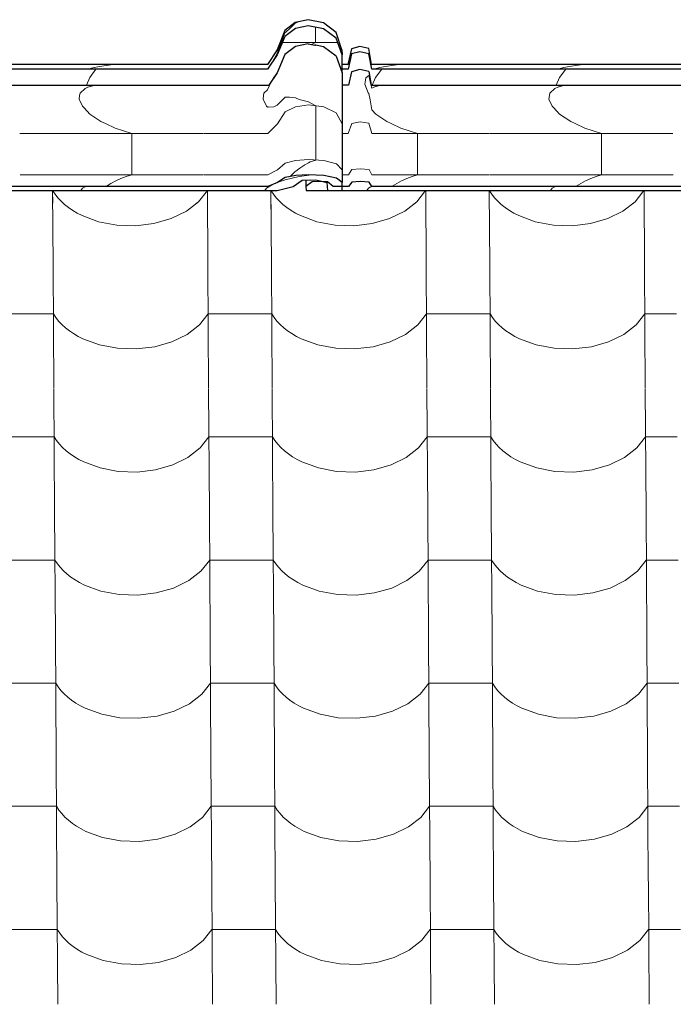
# Model space of a CAD drawing. Header units: millimetres. Extents: x -29001 to 109416, y -1251 to 13451.
# Tile 46 of 163: x -17351 to -16857, y 10242 to 10985. Entities that reach past the tile are written whole.
import ezdxf

# ---------------------------------------------------------------- set-up
doc = ezdxf.new("R2010")
doc.units = ezdxf.units.MM
doc.header["$MEASUREMENT"] = 0
for name, color, linetype in [('POHLED JIŽNÍ_1_Konstrukce - nosné', 7, 'Continuous'), ('POHLED JIŽNÍ_1_Nové_Konstrukce - krov', 7, 'Continuous'), ('POHLED JIŽNÍ_1_Nové_Konstrukce - střechy a skořepiny', 7, 'Continuous'), ('POHLED JIŽNÍ_1_Nové_Výplně - Povrchové', 7, 'Continuous')]:
    doc.layers.add(name, color=color, linetype=linetype)

# ---------------------------------------------------------------- blocks, each defined once
blk = doc.blocks.new('*X1', base_point=(-31394.74, -25864.88))
at = {"layer": 'POHLED JIŽNÍ_1_Nové_Výplně - Povrchové', "color": 21, "linetype": 'Continuous', "lineweight": 20, "true_color": 0xffaaaa}
for p, q in [((-17326.06, 10856.09), (-17325.7, 10799.61)), ((-17326.03, 10856.09), (-17324.21, 10853.33)), ((-17324.21, 10853.33), (-17322.08, 10850.64)), ((-17322.08, 10850.64), (-17319.65, 10848.05)), ((-17215.71, 10847.74), (-17209.12, 10856.09)), ((-17209.09, 10856.09), (-17208.74, 10799.61)), ((-17161.06, 10856.09), (-17160.7, 10799.61)), ((-17161.03, 10856.09), (-17159.22, 10853.33)), ((-17159.22, 10853.33), (-17157.08, 10850.64)), ((-17157.08, 10850.64), (-17154.65, 10848.05)), ((-17050.71, 10847.74), (-17044.12, 10856.09)), ((-17044.09, 10856.09), (-17043.74, 10799.61)), ((-16996.06, 10856.09), (-16995.71, 10799.61)), ((-16996.04, 10856.09), (-16994.22, 10853.33)), ((-16994.22, 10853.33), (-16992.08, 10850.64)), ((-16992.08, 10850.64), (-16989.66, 10848.05)), ((-16885.71, 10847.74), (-16879.13, 10856.09)), ((-16879.1, 10856.09), (-16878.74, 10799.61)), ((-17319.65, 10848.05), (-17316.96, 10845.59)), ((-17316.96, 10845.59), (-17314, 10843.26)), ((-17314, 10843.26), (-17310.8, 10841.08)), ((-17224.97, 10840.57), (-17215.71, 10847.74)), ((-17154.65, 10848.05), (-17151.96, 10845.59)), ((-17151.96, 10845.59), (-17149, 10843.26)), ((-17149, 10843.26), (-17145.8, 10841.08)), ((-17059.98, 10840.57), (-17050.71, 10847.74)), ((-16989.66, 10848.05), (-16986.96, 10845.59)), ((-16986.96, 10845.59), (-16984.01, 10843.26)), ((-16984.01, 10843.26), (-16980.81, 10841.08)), ((-16894.98, 10840.57), (-16885.71, 10847.74)), ((-17310.8, 10841.08), (-17307.38, 10839.06)), ((-17307.38, 10839.06), (-17303.74, 10837.21)), ((-17303.74, 10837.21), (-17291.27, 10832.64)), ((-17249.45, 10831.25), (-17236.42, 10834.98)), ((-17236.42, 10834.98), (-17224.97, 10840.57)), ((-17145.8, 10841.08), (-17142.38, 10839.06)), ((-17142.38, 10839.06), (-17138.75, 10837.21)), ((-17138.75, 10837.21), (-17126.28, 10832.64)), ((-17084.45, 10831.25), (-17071.42, 10834.98)), ((-17071.42, 10834.98), (-17059.98, 10840.57)), ((-16980.81, 10841.08), (-16977.38, 10839.06)), ((-16977.38, 10839.06), (-16973.75, 10837.21)), ((-16973.75, 10837.21), (-16961.28, 10832.64)), ((-16919.46, 10831.25), (-16906.42, 10834.98)), ((-16906.42, 10834.98), (-16894.98, 10840.57)), ((-17291.27, 10832.64), (-17277.6, 10830.05)), ((-17277.6, 10830.05), (-17263.42, 10829.58)), ((-17263.42, 10829.58), (-17249.45, 10831.25)), ((-17126.28, 10832.64), (-17112.6, 10830.05)), ((-17112.6, 10830.05), (-17098.42, 10829.58)), ((-17098.42, 10829.58), (-17084.45, 10831.25)), ((-16961.28, 10832.64), (-16947.6, 10830.05)), ((-16947.6, 10830.05), (-16933.42, 10829.58)), ((-16933.42, 10829.58), (-16919.46, 10831.25)), ((-17325.7, 10799.27), (-17325.12, 10706.6)), ((-17208.74, 10799.27), (-17208.16, 10706.6)), ((-17160.7, 10799.27), (-17160.12, 10706.6)), ((-17043.74, 10799.27), (-17043.16, 10706.6)), ((-16995.71, 10799.27), (-16995.13, 10706.6)), ((-16878.74, 10799.27), (-16878.16, 10706.6)), ((-17349.49, 10763.12), (-17373.51, 10763.12)), ((-17325.47, 10763.12), (-17349.49, 10763.12)), ((-17325.47, 10763.12), (-17323.63, 10760.33)), ((-17215.13, 10754.73), (-17208.51, 10763.12)), ((-17184.49, 10763.12), (-17208.51, 10763.12)), ((-17160.48, 10763.12), (-17184.49, 10763.12)), ((-17160.48, 10763.12), (-17158.64, 10760.33)), ((-17050.13, 10754.73), (-17043.51, 10763.12)), ((-17019.5, 10763.12), (-17043.51, 10763.12)), ((-16995.48, 10763.12), (-17019.5, 10763.12)), ((-16995.48, 10763.12), (-16993.64, 10760.33)), ((-16885.13, 10754.73), (-16878.52, 10763.12)), ((-16854.5, 10763.12), (-16878.52, 10763.12)), ((-17323.63, 10760.33), (-17321.49, 10757.63)), ((-17321.49, 10757.63), (-17319.07, 10755.04)), ((-17319.07, 10755.04), (-17316.37, 10752.58)), ((-17224.39, 10747.56), (-17215.13, 10754.73)), ((-17158.64, 10760.33), (-17156.5, 10757.63)), ((-17156.5, 10757.63), (-17154.07, 10755.04)), ((-17154.07, 10755.04), (-17151.38, 10752.58)), ((-17059.39, 10747.56), (-17050.13, 10754.73)), ((-16993.64, 10760.33), (-16991.5, 10757.63)), ((-16991.5, 10757.63), (-16989.08, 10755.04)), ((-16989.08, 10755.04), (-16986.38, 10752.58)), ((-16894.4, 10747.56), (-16885.13, 10754.73)), ((-17316.37, 10752.58), (-17313.42, 10750.25)), ((-17313.42, 10750.25), (-17310.22, 10748.07)), ((-17310.22, 10748.07), (-17306.8, 10746.05)), ((-17306.8, 10746.05), (-17303.16, 10744.21)), ((-17235.83, 10741.97), (-17224.39, 10747.56)), ((-17151.38, 10752.58), (-17148.42, 10750.25)), ((-17148.42, 10750.25), (-17145.22, 10748.07)), ((-17145.22, 10748.07), (-17141.8, 10746.05)), ((-17141.8, 10746.05), (-17138.17, 10744.21)), ((-17070.84, 10741.97), (-17059.39, 10747.56)), ((-16986.38, 10752.58), (-16983.42, 10750.25)), ((-16983.42, 10750.25), (-16980.23, 10748.07)), ((-16980.23, 10748.07), (-16976.8, 10746.05)), ((-16976.8, 10746.05), (-16973.17, 10744.21)), ((-16905.84, 10741.97), (-16894.4, 10747.56)), ((-17303.16, 10744.21), (-17290.69, 10739.63)), ((-17290.69, 10739.63), (-17277.02, 10737.05)), ((-17262.83, 10736.57), (-17248.87, 10738.24)), ((-17248.87, 10738.24), (-17235.83, 10741.97)), ((-17138.17, 10744.21), (-17125.69, 10739.63)), ((-17125.69, 10739.63), (-17112.02, 10737.05)), ((-17097.84, 10736.57), (-17083.87, 10738.24)), ((-17083.87, 10738.24), (-17070.84, 10741.97)), ((-16973.17, 10744.21), (-16960.7, 10739.63)), ((-16960.7, 10739.63), (-16947.02, 10737.05)), ((-16932.84, 10736.57), (-16918.87, 10738.24)), ((-16918.87, 10738.24), (-16905.84, 10741.97)), ((-17277.02, 10737.05), (-17262.83, 10736.57)), ((-17112.02, 10737.05), (-17097.84, 10736.57)), ((-16947.02, 10737.05), (-16932.84, 10736.57)), ((-17325.12, 10706.27), (-17324.54, 10613.59)), ((-17208.16, 10706.27), (-17207.58, 10613.59)), ((-17160.12, 10706.27), (-17159.54, 10613.59)), ((-17043.16, 10706.27), (-17042.58, 10613.59)), ((-16995.12, 10706.27), (-16994.54, 10613.59)), ((-16878.16, 10706.27), (-16877.58, 10613.59)), ((-17348.91, 10670.11), (-17372.93, 10670.11)), ((-17324.89, 10670.11), (-17348.91, 10670.11)), ((-17324.89, 10670.11), (-17323.05, 10667.32)), ((-17323.05, 10667.32), (-17320.91, 10664.62)), ((-17320.91, 10664.62), (-17318.49, 10662.03)), ((-17214.54, 10661.72), (-17207.93, 10670.11)), ((-17183.91, 10670.11), (-17207.93, 10670.11)), ((-17159.89, 10670.11), (-17183.91, 10670.11)), ((-17159.89, 10670.11), (-17158.05, 10667.32)), ((-17158.05, 10667.32), (-17155.92, 10664.62)), ((-17155.92, 10664.62), (-17153.49, 10662.03)), ((-17049.55, 10661.72), (-17042.93, 10670.11)), ((-17018.91, 10670.11), (-17042.93, 10670.11)), ((-16994.9, 10670.11), (-17018.91, 10670.11)), ((-16994.9, 10670.11), (-16993.06, 10667.32)), ((-16993.06, 10667.32), (-16990.92, 10664.62)), ((-16990.92, 10664.62), (-16988.49, 10662.03)), ((-16884.55, 10661.72), (-16877.93, 10670.11)), ((-16853.92, 10670.11), (-16877.93, 10670.11)), ((-17318.49, 10662.03), (-17315.79, 10659.57)), ((-17315.79, 10659.57), (-17312.84, 10657.24)), ((-17312.84, 10657.24), (-17309.64, 10655.06)), ((-17223.81, 10654.55), (-17214.54, 10661.72)), ((-17153.49, 10662.03), (-17150.8, 10659.57)), ((-17150.8, 10659.57), (-17147.84, 10657.24)), ((-17147.84, 10657.24), (-17144.64, 10655.06)), ((-17058.81, 10654.55), (-17049.55, 10661.72)), ((-16988.49, 10662.03), (-16985.8, 10659.57)), ((-16985.8, 10659.57), (-16982.84, 10657.24)), ((-16982.84, 10657.24), (-16979.64, 10655.06)), ((-16893.82, 10654.55), (-16884.55, 10661.72)), ((-17309.64, 10655.06), (-17306.21, 10653.04)), ((-17306.21, 10653.04), (-17302.58, 10651.2)), ((-17302.58, 10651.2), (-17290.11, 10646.62)), ((-17235.25, 10648.96), (-17223.81, 10654.55)), ((-17144.64, 10655.06), (-17141.22, 10653.04)), ((-17141.22, 10653.04), (-17137.58, 10651.2)), ((-17137.58, 10651.2), (-17125.11, 10646.62)), ((-17070.25, 10648.96), (-17058.81, 10654.55)), ((-16979.64, 10655.06), (-16976.22, 10653.04)), ((-16976.22, 10653.04), (-16972.59, 10651.2)), ((-16972.59, 10651.2), (-16960.11, 10646.62)), ((-16905.26, 10648.96), (-16893.82, 10654.55)), ((-17290.11, 10646.62), (-17276.43, 10644.04)), ((-17276.43, 10644.04), (-17262.25, 10643.57)), ((-17262.25, 10643.57), (-17248.29, 10645.24)), ((-17248.29, 10645.24), (-17235.25, 10648.96)), ((-17125.11, 10646.62), (-17111.44, 10644.04)), ((-17111.44, 10644.04), (-17097.25, 10643.57)), ((-17097.25, 10643.57), (-17083.29, 10645.24)), ((-17083.29, 10645.24), (-17070.25, 10648.96)), ((-16960.11, 10646.62), (-16946.44, 10644.04)), ((-16946.44, 10644.04), (-16932.26, 10643.57)), ((-16932.26, 10643.57), (-16918.29, 10645.24)), ((-16918.29, 10645.24), (-16905.26, 10648.96)), ((-17324.54, 10613.26), (-17323.96, 10520.58)), ((-17207.57, 10613.26), (-17206.99, 10520.58)), ((-17159.54, 10613.26), (-17158.96, 10520.58)), ((-17042.58, 10613.26), (-17042, 10520.58)), ((-16994.54, 10613.26), (-16993.96, 10520.58)), ((-16877.58, 10613.26), (-16877, 10520.58)), ((-17348.33, 10577.1), (-17372.35, 10577.1)), ((-17324.31, 10577.1), (-17348.33, 10577.1)), ((-17324.31, 10577.1), (-17322.47, 10574.31)), ((-17213.96, 10568.71), (-17207.35, 10577.1)), ((-17183.33, 10577.1), (-17207.35, 10577.1)), ((-17159.31, 10577.1), (-17183.33, 10577.1)), ((-17159.31, 10577.1), (-17157.47, 10574.31)), ((-17048.97, 10568.71), (-17042.35, 10577.1)), ((-17018.33, 10577.1), (-17042.35, 10577.1)), ((-16994.32, 10577.1), (-17018.33, 10577.1)), ((-16994.32, 10577.1), (-16992.47, 10574.31)), ((-16883.97, 10568.71), (-16877.35, 10577.1)), ((-16853.34, 10577.1), (-16877.35, 10577.1)), ((-17322.47, 10574.31), (-17320.33, 10571.61)), ((-17320.33, 10571.61), (-17317.91, 10569.02)), ((-17317.91, 10569.02), (-17315.21, 10566.56)), ((-17223.23, 10561.54), (-17213.96, 10568.71)), ((-17157.47, 10574.31), (-17155.33, 10571.61)), ((-17155.33, 10571.61), (-17152.91, 10569.02)), ((-17152.91, 10569.02), (-17150.21, 10566.56)), ((-17058.23, 10561.54), (-17048.97, 10568.71)), ((-16992.47, 10574.31), (-16990.34, 10571.61)), ((-16990.34, 10571.61), (-16987.91, 10569.02)), ((-16987.91, 10569.02), (-16985.22, 10566.56)), ((-16893.23, 10561.54), (-16883.97, 10568.71)), ((-17315.21, 10566.56), (-17312.26, 10564.23)), ((-17312.26, 10564.23), (-17309.06, 10562.05)), ((-17309.06, 10562.05), (-17305.63, 10560.04)), ((-17305.63, 10560.04), (-17302, 10558.19)), ((-17234.67, 10555.95), (-17223.23, 10561.54)), ((-17150.21, 10566.56), (-17147.26, 10564.23)), ((-17147.26, 10564.23), (-17144.06, 10562.05)), ((-17144.06, 10562.05), (-17140.64, 10560.04)), ((-17140.64, 10560.04), (-17137, 10558.19)), ((-17069.67, 10555.95), (-17058.23, 10561.54)), ((-16985.22, 10566.56), (-16982.26, 10564.23)), ((-16982.26, 10564.23), (-16979.06, 10562.05)), ((-16979.06, 10562.05), (-16975.64, 10560.04)), ((-16975.64, 10560.04), (-16972.01, 10558.19)), ((-16904.68, 10555.95), (-16893.23, 10561.54)), ((-17302, 10558.19), (-17289.53, 10553.61)), ((-17289.53, 10553.61), (-17275.85, 10551.03)), ((-17247.71, 10552.23), (-17234.67, 10555.95)), ((-17137, 10558.19), (-17124.53, 10553.61)), ((-17124.53, 10553.61), (-17110.85, 10551.03)), ((-17082.71, 10552.23), (-17069.67, 10555.95)), ((-16972.01, 10558.19), (-16959.53, 10553.61)), ((-16959.53, 10553.61), (-16945.86, 10551.03)), ((-16917.71, 10552.23), (-16904.68, 10555.95)), ((-17275.85, 10551.03), (-17261.67, 10550.56)), ((-17261.67, 10550.56), (-17247.71, 10552.23)), ((-17110.85, 10551.03), (-17096.67, 10550.56)), ((-17096.67, 10550.56), (-17082.71, 10552.23)), ((-16945.86, 10551.03), (-16931.68, 10550.56)), ((-16931.68, 10550.56), (-16917.71, 10552.23)), ((-17323.96, 10520.25), (-17323.38, 10427.57)), ((-17206.99, 10520.25), (-17206.41, 10427.57)), ((-17158.96, 10520.25), (-17158.38, 10427.57)), ((-17042, 10520.25), (-17041.42, 10427.57)), ((-16993.96, 10520.25), (-16993.38, 10427.57)), ((-16877, 10520.25), (-16876.42, 10427.57)), ((-17347.75, 10484.09), (-17371.76, 10484.09)), ((-17323.73, 10484.09), (-17347.75, 10484.09)), ((-17323.73, 10484.09), (-17321.89, 10481.3)), ((-17321.89, 10481.3), (-17319.75, 10478.6)), ((-17319.75, 10478.6), (-17317.33, 10476.01)), ((-17213.38, 10475.7), (-17206.77, 10484.09)), ((-17182.75, 10484.09), (-17206.77, 10484.09)), ((-17158.73, 10484.09), (-17182.75, 10484.09)), ((-17158.73, 10484.09), (-17156.89, 10481.3)), ((-17156.89, 10481.3), (-17154.75, 10478.6)), ((-17154.75, 10478.6), (-17152.33, 10476.01)), ((-17048.38, 10475.7), (-17041.77, 10484.09)), ((-17017.75, 10484.09), (-17041.77, 10484.09)), ((-16993.73, 10484.09), (-17017.75, 10484.09)), ((-16993.73, 10484.09), (-16991.89, 10481.3)), ((-16991.89, 10481.3), (-16989.75, 10478.6)), ((-16989.75, 10478.6), (-16987.33, 10476.01)), ((-16883.39, 10475.7), (-16876.77, 10484.09)), ((-16852.75, 10484.09), (-16876.77, 10484.09)), ((-17317.33, 10476.01), (-17314.63, 10473.55)), ((-17314.63, 10473.55), (-17311.67, 10471.22)), ((-17311.67, 10471.22), (-17308.48, 10469.04)), ((-17222.65, 10468.53), (-17213.38, 10475.7)), ((-17152.33, 10476.01), (-17149.63, 10473.55)), ((-17149.63, 10473.55), (-17146.68, 10471.22)), ((-17146.68, 10471.22), (-17143.48, 10469.04)), ((-17057.65, 10468.53), (-17048.38, 10475.7)), ((-16987.33, 10476.01), (-16984.63, 10473.55)), ((-16984.63, 10473.55), (-16981.68, 10471.22)), ((-16981.68, 10471.22), (-16978.48, 10469.04)), ((-16892.65, 10468.53), (-16883.39, 10475.7)), ((-17308.48, 10469.04), (-17305.05, 10467.03)), ((-17305.05, 10467.03), (-17301.42, 10465.18)), ((-17301.42, 10465.18), (-17288.95, 10460.61)), ((-17234.09, 10462.94), (-17222.65, 10468.53)), ((-17143.48, 10469.04), (-17140.05, 10467.03)), ((-17140.05, 10467.03), (-17136.42, 10465.18)), ((-17136.42, 10465.18), (-17123.95, 10460.61)), ((-17069.09, 10462.94), (-17057.65, 10468.53)), ((-16978.48, 10469.04), (-16975.06, 10467.03)), ((-16975.06, 10467.03), (-16971.42, 10465.18)), ((-16971.42, 10465.18), (-16958.95, 10460.61)), ((-16904.09, 10462.94), (-16892.65, 10468.53)), ((-17288.95, 10460.61), (-17275.27, 10458.02)), ((-17275.27, 10458.02), (-17261.09, 10457.55)), ((-17261.09, 10457.55), (-17247.12, 10459.22)), ((-17247.12, 10459.22), (-17234.09, 10462.94)), ((-17123.95, 10460.61), (-17110.27, 10458.02)), ((-17110.27, 10458.02), (-17096.09, 10457.55)), ((-17096.09, 10457.55), (-17082.13, 10459.22)), ((-17082.13, 10459.22), (-17069.09, 10462.94)), ((-16958.95, 10460.61), (-16945.28, 10458.02)), ((-16945.28, 10458.02), (-16931.09, 10457.55)), ((-16931.09, 10457.55), (-16917.13, 10459.22)), ((-16917.13, 10459.22), (-16904.09, 10462.94)), ((-17323.37, 10427.24), (-17322.79, 10334.56)), ((-17206.41, 10427.24), (-17205.83, 10334.56)), ((-17158.38, 10427.24), (-17157.8, 10334.56)), ((-17041.41, 10427.24), (-17040.83, 10334.56)), ((-16993.38, 10427.24), (-16992.8, 10334.56)), ((-16876.42, 10427.24), (-16875.84, 10334.56)), ((-17347.16, 10391.08), (-17371.18, 10391.08)), ((-17323.15, 10391.08), (-17347.16, 10391.08)), ((-17323.15, 10391.08), (-17321.31, 10388.29)), ((-17212.8, 10382.7), (-17206.18, 10391.08)), ((-17182.17, 10391.08), (-17206.18, 10391.08)), ((-17158.15, 10391.08), (-17182.17, 10391.08)), ((-17158.15, 10391.08), (-17156.31, 10388.29)), ((-17047.8, 10382.7), (-17041.19, 10391.08)), ((-17017.17, 10391.08), (-17041.19, 10391.08)), ((-16993.15, 10391.08), (-17017.17, 10391.08)), ((-16993.15, 10391.08), (-16991.31, 10388.29)), ((-16882.81, 10382.7), (-16876.19, 10391.08)), ((-16852.17, 10391.08), (-16876.19, 10391.08)), ((-17321.31, 10388.29), (-17319.17, 10385.59)), ((-17319.17, 10385.59), (-17316.74, 10383)), ((-17316.74, 10383), (-17314.05, 10380.54)), ((-17222.07, 10375.52), (-17212.8, 10382.7)), ((-17156.31, 10388.29), (-17154.17, 10385.59)), ((-17154.17, 10385.59), (-17151.75, 10383)), ((-17151.75, 10383), (-17149.05, 10380.54)), ((-17057.07, 10375.52), (-17047.8, 10382.7)), ((-16991.31, 10388.29), (-16989.17, 10385.59)), ((-16989.17, 10385.59), (-16986.75, 10383)), ((-16986.75, 10383), (-16984.05, 10380.54)), ((-16892.07, 10375.52), (-16882.81, 10382.7)), ((-17314.05, 10380.54), (-17311.09, 10378.21)), ((-17311.09, 10378.21), (-17307.89, 10376.04)), ((-17307.89, 10376.04), (-17304.47, 10374.02)), ((-17304.47, 10374.02), (-17300.84, 10372.17)), ((-17233.51, 10369.93), (-17222.07, 10375.52)), ((-17149.05, 10380.54), (-17146.1, 10378.21)), ((-17146.1, 10378.21), (-17142.9, 10376.04)), ((-17142.9, 10376.04), (-17139.47, 10374.02)), ((-17139.47, 10374.02), (-17135.84, 10372.17)), ((-17068.51, 10369.93), (-17057.07, 10375.52)), ((-16984.05, 10380.54), (-16981.1, 10378.21)), ((-16981.1, 10378.21), (-16977.9, 10376.04)), ((-16977.9, 10376.04), (-16974.48, 10374.02)), ((-16974.48, 10374.02), (-16970.84, 10372.17)), ((-16903.51, 10369.93), (-16892.07, 10375.52)), ((-17300.84, 10372.17), (-17288.36, 10367.6)), ((-17288.36, 10367.6), (-17274.69, 10365.01)), ((-17246.54, 10366.21), (-17233.51, 10369.93)), ((-17135.84, 10372.17), (-17123.37, 10367.6)), ((-17123.37, 10367.6), (-17109.69, 10365.01)), ((-17081.55, 10366.21), (-17068.51, 10369.93)), ((-16970.84, 10372.17), (-16958.37, 10367.6)), ((-16958.37, 10367.6), (-16944.69, 10365.01)), ((-16916.55, 10366.21), (-16903.51, 10369.93)), ((-17274.69, 10365.01), (-17260.51, 10364.54)), ((-17260.51, 10364.54), (-17246.54, 10366.21)), ((-17109.69, 10365.01), (-17095.51, 10364.54)), ((-17095.51, 10364.54), (-17081.55, 10366.21)), ((-16944.69, 10365.01), (-16930.51, 10364.54)), ((-16930.51, 10364.54), (-16916.55, 10366.21)), ((-17322.79, 10334.23), (-17322.21, 10241.55)), ((-17205.83, 10334.23), (-17205.25, 10241.55)), ((-17157.79, 10334.23), (-17157.22, 10241.55)), ((-17040.83, 10334.23), (-17040.25, 10241.55)), ((-16992.8, 10334.23), (-16992.22, 10241.55)), ((-16875.83, 10334.23), (-16875.26, 10241.55)), ((-17346.58, 10298.07), (-17370.6, 10298.07)), ((-17322.57, 10298.07), (-17346.58, 10298.07)), ((-17322.57, 10298.07), (-17320.72, 10295.28)), ((-17320.72, 10295.28), (-17318.59, 10292.58)), ((-17318.59, 10292.58), (-17316.16, 10290)), ((-17212.22, 10289.69), (-17205.6, 10298.07)), ((-17181.59, 10298.07), (-17205.6, 10298.07)), ((-17157.57, 10298.07), (-17181.59, 10298.07)), ((-17157.57, 10298.07), (-17155.73, 10295.28)), ((-17155.73, 10295.28), (-17153.59, 10292.58)), ((-17153.59, 10292.58), (-17151.17, 10290)), ((-17047.22, 10289.69), (-17040.61, 10298.07)), ((-17016.59, 10298.07), (-17040.61, 10298.07)), ((-16992.57, 10298.07), (-17016.59, 10298.07)), ((-16992.57, 10298.07), (-16990.73, 10295.28)), ((-16990.73, 10295.28), (-16988.59, 10292.58)), ((-16988.59, 10292.58), (-16986.17, 10290)), ((-16882.22, 10289.69), (-16875.61, 10298.07)), ((-16851.59, 10298.07), (-16875.61, 10298.07)), ((-17316.16, 10290), (-17313.47, 10287.53)), ((-17313.47, 10287.53), (-17310.51, 10285.2)), ((-17310.51, 10285.2), (-17307.31, 10283.03)), ((-17221.48, 10282.51), (-17212.22, 10289.69)), ((-17151.17, 10290), (-17148.47, 10287.53)), ((-17148.47, 10287.53), (-17145.51, 10285.2)), ((-17145.51, 10285.2), (-17142.32, 10283.03)), ((-17056.49, 10282.51), (-17047.22, 10289.69)), ((-16986.17, 10290), (-16983.47, 10287.53)), ((-16983.47, 10287.53), (-16980.52, 10285.2)), ((-16980.52, 10285.2), (-16977.32, 10283.03)), ((-16891.49, 10282.51), (-16882.22, 10289.69)), ((-17307.31, 10283.03), (-17303.89, 10281.01)), ((-17303.89, 10281.01), (-17300.26, 10279.16)), ((-17300.26, 10279.16), (-17287.78, 10274.59)), ((-17232.93, 10276.92), (-17221.48, 10282.51)), ((-17142.32, 10283.03), (-17138.89, 10281.01)), ((-17138.89, 10281.01), (-17135.26, 10279.16)), ((-17135.26, 10279.16), (-17122.79, 10274.59)), ((-17067.93, 10276.92), (-17056.49, 10282.51)), ((-16977.32, 10283.03), (-16973.89, 10281.01)), ((-16973.89, 10281.01), (-16970.26, 10279.16)), ((-16970.26, 10279.16), (-16957.79, 10274.59)), ((-16902.93, 10276.92), (-16891.49, 10282.51)), ((-17287.78, 10274.59), (-17274.11, 10272)), ((-17274.11, 10272), (-17259.93, 10271.53)), ((-17259.93, 10271.53), (-17245.96, 10273.2)), ((-17245.96, 10273.2), (-17232.93, 10276.92)), ((-17122.79, 10274.59), (-17109.11, 10272)), ((-17109.11, 10272), (-17094.93, 10271.53)), ((-17094.93, 10271.53), (-17080.96, 10273.2)), ((-17080.96, 10273.2), (-17067.93, 10276.92)), ((-16957.79, 10274.59), (-16944.11, 10272)), ((-16944.11, 10272), (-16929.93, 10271.53)), ((-16929.93, 10271.53), (-16915.97, 10273.2)), ((-16915.97, 10273.2), (-16902.93, 10276.92))]:
    blk.add_line(p, q, dxfattribs=at)
blk = doc.blocks.new('*X2', base_point=(-31394.74, -25864.88))
at = {"layer": 'POHLED JIŽNÍ_1_Nové_Konstrukce - střechy a skořepiny', "color": 21, "linetype": 'Continuous', "lineweight": 20, "true_color": 0xffaaaa}
for p, q in [((-17326.06, 10856.09), (-17326, 10846.55)), ((-17326.03, 10856.09), (-17324.21, 10853.33)), ((-17324.21, 10853.33), (-17322.08, 10850.64)), ((-17322.08, 10850.64), (-17319.65, 10848.05)), ((-17215.71, 10847.74), (-17209.12, 10856.09)), ((-17209.09, 10856.09), (-17209.03, 10846.37)), ((-17161.06, 10856.09), (-17160.93, 10835.36)), ((-17161.03, 10856.09), (-17159.22, 10853.33)), ((-17159.22, 10853.33), (-17157.08, 10850.64)), ((-17157.08, 10850.64), (-17154.65, 10848.05)), ((-17050.71, 10847.74), (-17044.12, 10856.09)), ((-17044.09, 10856.09), (-17044.03, 10846.13)), ((-16996.06, 10856.09), (-16996, 10846.05)), ((-16996.04, 10856.09), (-16994.22, 10853.33)), ((-16994.22, 10853.33), (-16992.08, 10850.64)), ((-16992.08, 10850.64), (-16989.66, 10848.05)), ((-16885.71, 10847.74), (-16879.13, 10856.09)), ((-16879.1, 10856.09), (-16879.03, 10845.88)), ((-17319.65, 10848.05), (-17318, 10846.54)), ((-17217.46, 10846.39), (-17215.71, 10847.74)), ((-17154.65, 10848.05), (-17151.96, 10845.59)), ((-17151.96, 10845.59), (-17149, 10843.26)), ((-17149, 10843.26), (-17145.8, 10841.08)), ((-17052.78, 10846.14), (-17050.71, 10847.74)), ((-16989.66, 10848.05), (-16987.46, 10846.04)), ((-16888.1, 10845.89), (-16885.71, 10847.74)), ((-17145.8, 10841.08), (-17142.38, 10839.06)), ((-17142.38, 10839.06), (-17140.35, 10838.03))]:
    blk.add_line(p, q, dxfattribs=at)

msp = doc.modelspace()

# ---------------------------------------------------------------- linework, layer by layer
at = {"layer": 'POHLED JIŽNÍ_1_Nové_Konstrukce - krov', "color": 1, "linetype": 'Continuous', "lineweight": 25}
for p, q in [((-17132.99, 10985.2), (-17142.72, 10983.03)), ((-17121.27, 10982.9), (-17132.92, 10985.2)), ((-17150.58, 10976.93), (-17156.45, 10962.56)), ((-17142.72, 10983.03), (-17150.58, 10976.93)), ((-17142.59, 10978.44), (-17150.46, 10972.52)), ((-17132.86, 10980.54), (-17142.59, 10978.44)), ((-17121.21, 10978.31), (-17132.86, 10980.54)), ((-17111.88, 10975.64), (-17121.27, 10982.9)), ((-17111.82, 10971.28), (-17121.21, 10978.31)), ((-17150.46, 10972.52), (-17156.34, 10958.59)), ((-17107.35, 10962.56), (-17111.88, 10975.64)), ((-17107.29, 10958.59), (-17111.82, 10971.28)), ((-17156.45, 10962.56), (-17163.67, 10951.44)), ((-17142.6, 10964.91), (-17150.47, 10959)), ((-17132.87, 10967.02), (-17142.6, 10964.91)), ((-17132.87, 10967.02), (-17127.8, 10966.05)), ((-17127.22, 10965.94), (-17127.8, 10966.05)), ((-17127.38, 10966.08), (-17127.22, 10965.94)), ((-17121.21, 10964.79), (-17127.22, 10965.94)), ((-17111.83, 10957.75), (-17121.21, 10964.79)), ((-17107.35, 10962.56), (-17107.29, 10958.59)), ((-17100.17, 10963.3), (-17102.83, 10951.44)), ((-17093.93, 10965.04), (-17100.17, 10963.3)), ((-17087.15, 10963.47), (-17093.87, 10965.04)), ((-17084.96, 10951.44), (-17087.15, 10963.47)), ((-17156.34, 10958.59), (-17163.57, 10947.81)), ((-17150.47, 10959), (-17156.35, 10945.07)), ((-17111.83, 10957.75), (-17107.3, 10945.07)), ((-17107.3, 10947.81), (-17107.29, 10958.59)), ((-17100.05, 10959.31), (-17102.73, 10947.81)), ((-17093.82, 10961), (-17100.05, 10959.31)), ((-17087.09, 10959.47), (-17093.82, 10961)), ((-17084.91, 10947.81), (-17087.09, 10959.47)), ((-17169.16, 10951.44), (-17434.73, 10951.44)), ((-17169.1, 10947.81), (-17434.67, 10947.81)), ((-17163.62, 10951.44), (-17169.16, 10951.44)), ((-17163.57, 10947.81), (-17169.1, 10947.81)), ((-17102.73, 10947.81), (-17108.28, 10947.81)), ((-17102.78, 10951.44), (-17107.3, 10951.44)), ((-17107.3, 10945.07), (-17107.3, 10947.81)), ((-17093.83, 10947.48), (-17100.06, 10945.79)), ((-17087.1, 10945.95), (-17093.83, 10947.48)), ((-17079.73, 10951.44), (-17084.96, 10951.44)), ((-17079.68, 10947.81), (-17084.91, 10947.81)), ((-16814.16, 10951.44), (-17079.73, 10951.44)), ((-16814.11, 10947.81), (-17079.68, 10947.81)), ((-17156.35, 10945.07), (-17162.62, 10935.71)), ((-17107.3, 10945.07), (-17107.25, 10938.09)), ((-17100.06, 10945.79), (-17102.41, 10935.71)), ((-17087.1, 10945.95), (-17085.19, 10935.71)), ((-17440.19, 10935.71), (-17162.62, 10935.71)), ((-17107.25, 10938.09), (-17107.21, 10927.87)), ((-17102.41, 10935.71), (-17107.24, 10935.71)), ((-17085.19, 10935.71), (-16807.62, 10935.71)), ((-17107.21, 10927.87), (-17107.17, 10914.75)), ((-17107.17, 10914.75), (-17107.14, 10899.1)), ((-17107.14, 10899.1), (-17107.11, 10881.41)), ((-17107.11, 10881.41), (-17107.1, 10862.22)), ((-17150.24, 10865.95), (-17156.14, 10862.22)), ((-17142.36, 10867.54), (-17150.24, 10865.95)), ((-17132.62, 10868.1), (-17142.36, 10867.54)), ((-17120.98, 10867.5), (-17132.62, 10868.1)), ((-17111.6, 10865.62), (-17120.98, 10867.5)), ((-17107.1, 10862.22), (-17111.6, 10865.62)), ((-17168.93, 10859.33), (-17434.5, 10859.33)), ((-17163.39, 10859.33), (-17168.93, 10859.33)), ((-17156.14, 10862.22), (-17163.39, 10859.33)), ((-17156.26, 10856.09), (-17144.14, 10859.33)), ((-17144.14, 10859.33), (-17137.48, 10864)), ((-17137.48, 10864), (-17127.17, 10864.23)), ((-17134.67, 10864.06), (-17134.67, 10859.33)), ((-17129.91, 10862.76), (-17134.67, 10859.33)), ((-17134.67, 10859.33), (-17134.55, 10856.09)), ((-17123.87, 10863.02), (-17129.91, 10862.76)), ((-17127.17, 10864.23), (-17121.73, 10862.92)), ((-17118.31, 10862.76), (-17123.87, 10863.02)), ((-17121.73, 10862.92), (-17118.83, 10862.22)), ((-17118.83, 10862.22), (-17118.32, 10856.09)), ((-17113.96, 10859.33), (-17118.31, 10862.76)), ((-17108.78, 10859.33), (-17113.96, 10859.33)), ((-17102.55, 10859.33), (-17108.78, 10859.33)), ((-17107.15, 10856.09), (-17107.12, 10859.33)), ((-17107.12, 10859.33), (-17107.1, 10862.22)), ((-17099.86, 10862.41), (-17102.55, 10859.33)), ((-17093.62, 10862.87), (-17099.86, 10862.41)), ((-17086.9, 10862.46), (-17093.62, 10862.87)), ((-17084.74, 10859.33), (-17086.9, 10862.46)), ((-17079.5, 10859.33), (-17084.74, 10859.33)), ((-16813.93, 10859.33), (-17079.5, 10859.33)), ((-17447.4, 10856.09), (-17156.26, 10856.09)), ((-17134.55, 10856.09), (-17119.61, 10856.09)), ((-17119.61, 10856.09), (-17118.32, 10856.09)), ((-17118.32, 10856.09), (-17107.15, 10856.09)), ((-17107.15, 10856.09), (-17092.41, 10856.09)), ((-17092.41, 10856.09), (-16801.26, 10856.09))]:
    msp.add_line(p, q, dxfattribs=at)
at = {"layer": 'POHLED JIŽNÍ_1_Nové_Konstrukce - krov', "color": 21, "linetype": 'Continuous', "lineweight": 20, "true_color": 0xffaaaa}
for p, q in [((-17132.94, 10985.2), (-17142.67, 10983.03)), ((-17139.49, 10983.72), (-17142.65, 10982.59)), ((-17139.41, 10983.75), (-17139.49, 10983.72)), ((-17135.63, 10984.6), (-17139.41, 10983.75)), ((-17132.93, 10985.2), (-17135.63, 10984.6)), ((-17150.54, 10976.93), (-17156.41, 10962.56)), ((-17150.54, 10976.93), (-17156.41, 10962.56)), ((-17142.67, 10983.03), (-17150.54, 10976.93)), ((-17146.64, 10978.88), (-17149.89, 10975.8)), ((-17143.17, 10982.11), (-17146.64, 10978.88)), ((-17142.65, 10982.59), (-17143.17, 10982.11)), ((-17127.36, 10979.49), (-17127.36, 10968.08)), ((-17152.9, 10968.92), (-17155.65, 10961.67)), ((-17152.9, 10968.92), (-17155.65, 10961.67)), ((-17150.5, 10975.21), (-17152.9, 10968.92)), ((-17150.5, 10975.21), (-17152.9, 10968.92)), ((-17149.89, 10975.8), (-17150.5, 10975.21)), ((-17156.41, 10962.56), (-17163.63, 10951.44)), ((-17156.41, 10962.56), (-17163.63, 10951.44)), ((-17155.65, 10961.67), (-17156.35, 10959.77)), ((-17155.65, 10961.67), (-17156.35, 10959.77)), ((-17110.68, 10968.08), (-17152.34, 10968.08)), ((-17130.36, 10966.54), (-17127.36, 10968.08)), ((-17100.12, 10963.3), (-17102.79, 10951.44)), ((-17100.12, 10963.3), (-17102.79, 10951.44)), ((-17093.89, 10965.04), (-17100.12, 10963.3)), ((-17156.35, 10959.77), (-17160.32, 10952.65)), ((-17156.35, 10959.77), (-17160.32, 10952.65)), ((-17294.66, 10949.08), (-17299.32, 10947.81)), ((-17297.99, 10941.56), (-17293.27, 10947.81)), ((-17291.9, 10949.62), (-17294.66, 10949.08)), ((-17288.9, 10950.12), (-17291.9, 10949.62)), ((-17285.65, 10950.6), (-17288.9, 10950.12)), ((-17282.17, 10951.03), (-17285.65, 10950.6)), ((-17278.5, 10951.43), (-17282.17, 10951.03)), ((-17278.42, 10951.44), (-17278.5, 10951.43)), ((-17079.69, 10948.8), (-17083.32, 10947.81)), ((-17081.99, 10941.56), (-17077.27, 10947.81)), ((-17078.66, 10949.08), (-17079.69, 10948.8)), ((-17075.91, 10949.62), (-17078.66, 10949.08)), ((-17072.9, 10950.12), (-17075.91, 10949.62)), ((-17069.65, 10950.6), (-17072.9, 10950.12)), ((-17066.17, 10951.03), (-17069.65, 10950.6)), ((-17062.5, 10951.43), (-17066.17, 10951.03)), ((-17062.42, 10951.44), (-17062.5, 10951.43)), ((-16939.66, 10949.08), (-16944.32, 10947.81)), ((-16942.99, 10941.56), (-16938.27, 10947.81)), ((-16936.91, 10949.62), (-16939.66, 10949.08)), ((-16933.9, 10950.12), (-16936.91, 10949.62)), ((-16930.65, 10950.6), (-16933.9, 10950.12)), ((-16927.17, 10951.03), (-16930.65, 10950.6)), ((-16923.5, 10951.43), (-16927.17, 10951.03)), ((-16923.42, 10951.44), (-16923.5, 10951.43)), ((-17300.57, 10935.71), (-17297.99, 10941.56)), ((-17160.33, 10939.13), (-17162.48, 10934.88)), ((-17160.33, 10939.13), (-17162.48, 10934.88)), ((-17159.54, 10940.31), (-17158.99, 10941.56)), ((-17159.54, 10940.31), (-17158.99, 10941.56)), ((-17158.99, 10941.56), (-17156.35, 10945.07)), ((-17158.99, 10941.56), (-17156.43, 10944.94)), ((-17089.63, 10939.46), (-17089.99, 10936.42)), ((-17089.31, 10941.37), (-17089.63, 10939.46)), ((-17087.08, 10943.16), (-17089.31, 10941.37)), ((-17085.48, 10936.24), (-17087.08, 10943.16)), ((-17084.57, 10935.71), (-17081.99, 10941.56)), ((-16945.57, 10935.71), (-16942.99, 10941.56)), ((-17301.48, 10933.27), (-17305.32, 10929.74)), ((-17299.33, 10934.29), (-17301.48, 10933.27)), ((-17294.67, 10935.41), (-17299.33, 10934.29)), ((-17294.67, 10935.41), (-17298.67, 10934.44)), ((-17292.88, 10935.71), (-17294.67, 10935.41)), ((-17292.88, 10935.71), (-17294.67, 10935.41)), ((-17163.56, 10932.27), (-17166.32, 10929.74)), ((-17163.56, 10932.27), (-17166.32, 10929.74)), ((-17162.48, 10934.88), (-17163.56, 10932.27)), ((-17162.48, 10934.88), (-17163.56, 10932.27)), ((-17089.99, 10936.42), (-17087.47, 10930.02)), ((-17084.92, 10933.53), (-17085.48, 10936.24)), ((-17083.33, 10934.29), (-17084.92, 10933.53)), ((-17079.7, 10935.16), (-17083.33, 10934.29)), ((-17079.7, 10935.16), (-17082.67, 10934.44)), ((-17078.67, 10935.41), (-17079.7, 10935.16)), ((-17078.67, 10935.41), (-17079.7, 10935.16)), ((-17076.88, 10935.71), (-17078.67, 10935.41)), ((-17076.88, 10935.71), (-17078.67, 10935.41)), ((-16946.48, 10933.27), (-16950.32, 10929.74)), ((-16944.33, 10934.29), (-16946.48, 10933.27)), ((-16939.67, 10935.41), (-16944.33, 10934.29)), ((-16939.67, 10935.41), (-16943.67, 10934.44)), ((-16937.88, 10935.71), (-16939.67, 10935.41)), ((-16937.88, 10935.71), (-16939.67, 10935.41)), ((-17305.65, 10927.97), (-17306, 10925.18)), ((-17306, 10925.18), (-17303.48, 10919.9)), ((-17305.32, 10929.74), (-17305.65, 10927.97)), ((-17166.65, 10927.97), (-17167, 10925.18)), ((-17166.65, 10927.97), (-17167, 10925.18)), ((-17167, 10925.18), (-17164.48, 10919.9)), ((-17167, 10925.18), (-17164.48, 10919.9)), ((-17166.32, 10929.74), (-17166.65, 10927.97)), ((-17166.32, 10929.74), (-17166.65, 10927.97)), ((-17156.24, 10920.57), (-17150.48, 10926.48)), ((-17156.24, 10920.57), (-17150.48, 10926.48)), ((-17150.48, 10926.48), (-17150.33, 10926.67)), ((-17150.48, 10926.48), (-17150.33, 10926.67)), ((-17150.33, 10926.67), (-17147.05, 10926.74)), ((-17147.05, 10926.74), (-17142.44, 10926.26)), ((-17142.44, 10926.26), (-17139.74, 10924.9)), ((-17139.74, 10924.9), (-17132.7, 10923.1)), ((-17087.47, 10930.02), (-17087.01, 10929.48)), ((-17087.01, 10929.48), (-17086.15, 10924.69)), ((-17086.15, 10924.69), (-17084.83, 10917.22)), ((-16950.65, 10927.97), (-16951, 10925.18)), ((-16951, 10925.18), (-16948.48, 10919.9)), ((-16950.32, 10929.74), (-16950.65, 10927.97)), ((-17303.48, 10919.9), (-17302.16, 10918.73)), ((-17302.16, 10918.73), (-17297.9, 10913.88)), ((-17164.48, 10919.9), (-17163.49, 10919.03)), ((-17164.48, 10919.9), (-17163.49, 10919.03)), ((-17163.49, 10919.03), (-17158.89, 10919.36)), ((-17163.49, 10919.03), (-17163.16, 10919.15)), ((-17163.16, 10919.15), (-17158.89, 10919.36)), ((-17158.89, 10919.36), (-17156.24, 10920.57)), ((-17158.89, 10919.36), (-17156.24, 10920.57)), ((-17142.42, 10919.48), (-17150.31, 10915.59)), ((-17132.69, 10920.87), (-17142.42, 10919.48)), ((-17132.7, 10923.1), (-17127.19, 10920.17)), ((-17121.04, 10919.4), (-17132.69, 10920.87)), ((-17127.18, 10911.51), (-17127.19, 10920.17)), ((-17111.67, 10914.77), (-17121.04, 10919.4)), ((-17084.83, 10917.22), (-17081.9, 10913.88)), ((-16948.48, 10919.9), (-16947.16, 10918.73)), ((-16947.16, 10918.73), (-16942.9, 10913.88)), ((-17297.9, 10913.88), (-17289.52, 10908.3)), ((-17150.31, 10915.59), (-17156.2, 10906.42)), ((-17150.31, 10915.59), (-17156.2, 10906.42)), ((-17127.16, 10900.69), (-17127.18, 10911.51)), ((-17107.15, 10906.42), (-17111.67, 10914.77)), ((-17081.9, 10913.88), (-17079.58, 10912.34)), ((-17079.58, 10912.34), (-17073.53, 10908.3)), ((-16942.9, 10913.88), (-16934.53, 10908.3)), ((-17289.52, 10908.3), (-17286.09, 10906.85)), ((-17286.09, 10906.85), (-17278.8, 10903.17)), ((-17278.8, 10903.17), (-17266.25, 10899.31)), ((-17156.2, 10906.42), (-17163.44, 10899.31)), ((-17156.2, 10906.42), (-17163.44, 10899.31)), ((-17099.92, 10906.89), (-17102.61, 10899.31)), ((-17099.92, 10906.89), (-17102.61, 10899.31)), ((-17093.68, 10908), (-17099.92, 10906.89)), ((-17086.95, 10906.99), (-17093.68, 10908)), ((-17084.79, 10899.31), (-17086.95, 10906.99)), ((-17073.53, 10908.3), (-17070.1, 10906.85)), ((-17070.1, 10906.85), (-17062.8, 10903.17)), ((-17062.8, 10903.17), (-17050.26, 10899.31)), ((-16934.53, 10908.3), (-16931.1, 10906.85)), ((-16931.1, 10906.85), (-16923.8, 10903.17)), ((-16923.8, 10903.17), (-16911.26, 10899.31)), ((-17212.22, 10899.31), (-17350.72, 10899.31)), ((-17266.24, 10892.7), (-17266.25, 10899.31)), ((-17168.98, 10899.31), (-17211.72, 10899.31)), ((-17163.44, 10899.31), (-17168.98, 10899.31)), ((-17163.44, 10899.31), (-17168.46, 10899.31)), ((-17127.15, 10890.56), (-17127.16, 10900.69)), ((-17102.61, 10899.31), (-17107.14, 10899.31)), ((-17102.61, 10899.31), (-17107.14, 10899.31)), ((-17079.55, 10899.31), (-17084.79, 10899.31)), ((-16996.22, 10899.31), (-17079.55, 10899.31)), ((-17050.24, 10892.7), (-17050.26, 10899.31)), ((-16857.22, 10899.31), (-16995.72, 10899.31)), ((-16911.24, 10892.7), (-16911.26, 10899.31)), ((-17266.23, 10884.44), (-17266.24, 10892.7)), ((-17127.14, 10879.19), (-17127.15, 10890.56)), ((-17050.23, 10884.44), (-17050.24, 10892.7)), ((-16911.23, 10884.44), (-16911.24, 10892.7)), ((-17266.22, 10876.69), (-17266.23, 10884.44)), ((-17132.63, 10879.56), (-17142.37, 10878.82)), ((-17120.99, 10878.77), (-17132.63, 10879.56)), ((-17050.22, 10876.69), (-17050.23, 10884.44)), ((-16911.22, 10876.69), (-16911.23, 10884.44)), ((-17266.21, 10868.01), (-17266.22, 10876.69)), ((-17150.25, 10876.73), (-17156.15, 10871.82)), ((-17150.25, 10876.73), (-17156.15, 10871.82)), ((-17142.37, 10878.82), (-17150.25, 10876.73)), ((-17139.2, 10873.17), (-17142.36, 10870.83)), ((-17135.33, 10875.68), (-17139.2, 10873.17)), ((-17132.63, 10877.2), (-17135.33, 10875.68)), ((-17131.31, 10877.77), (-17132.63, 10877.2)), ((-17127.14, 10879.19), (-17131.31, 10877.77)), ((-17111.61, 10876.29), (-17120.99, 10878.77)), ((-17107.11, 10871.82), (-17111.61, 10876.29)), ((-17093.63, 10872.67), (-17099.87, 10872.07)), ((-17086.9, 10872.13), (-17093.63, 10872.67)), ((-17084.74, 10868.01), (-17086.9, 10872.13)), ((-17050.21, 10868.01), (-17050.22, 10876.69)), ((-16911.21, 10868.01), (-16911.22, 10876.69)), ((-17212.18, 10868.01), (-17350.68, 10868.01)), ((-17274.41, 10865.21), (-17278.28, 10863.5)), ((-17270.38, 10866.72), (-17274.41, 10865.21)), ((-17266.21, 10868.01), (-17270.38, 10866.72)), ((-17168.94, 10868.01), (-17211.68, 10868.01)), ((-17168.94, 10868.01), (-17170.13, 10868.01)), ((-17163.4, 10868.01), (-17168.94, 10868.01)), ((-17163.4, 10868.01), (-17168.94, 10868.01)), ((-17156.15, 10871.82), (-17163.4, 10868.01)), ((-17156.15, 10871.82), (-17163.4, 10868.01)), ((-17150.41, 10864.25), (-17139.67, 10866.66)), ((-17150.41, 10864.25), (-17139.67, 10866.66)), ((-17146.37, 10866.94), (-17146.6, 10866.69)), ((-17142.88, 10870.37), (-17146.37, 10866.94)), ((-17142.36, 10870.83), (-17142.88, 10870.37)), ((-17139.67, 10866.66), (-17130.12, 10867.97)), ((-17139.67, 10866.66), (-17130.12, 10867.97)), ((-17102.56, 10868.01), (-17107.1, 10868.01)), ((-17102.56, 10868.01), (-17107.1, 10868.01)), ((-17099.87, 10872.07), (-17102.56, 10868.01)), ((-17099.87, 10872.07), (-17102.56, 10868.01)), ((-17079.51, 10868.01), (-17084.74, 10868.01)), ((-16996.18, 10868.01), (-17079.51, 10868.01)), ((-17058.41, 10865.21), (-17062.28, 10863.5)), ((-17054.38, 10866.72), (-17058.41, 10865.21)), ((-17050.21, 10868.01), (-17054.38, 10866.72)), ((-16857.18, 10868.01), (-16995.68, 10868.01)), ((-16919.41, 10865.21), (-16923.28, 10863.5)), ((-16915.38, 10866.72), (-16919.41, 10865.21)), ((-16911.21, 10868.01), (-16915.38, 10866.72)), ((-17304.65, 10856.09), (-17303.39, 10857.9)), ((-17304.65, 10856.09), (-17303.39, 10857.9)), ((-17303.39, 10857.9), (-17301.02, 10859.33)), ((-17303.39, 10857.9), (-17301.02, 10859.33)), ((-17285.43, 10859.5), (-17285.67, 10859.33)), ((-17281.96, 10861.6), (-17285.43, 10859.5)), ((-17278.28, 10863.5), (-17281.96, 10861.6)), ((-17165.65, 10856.09), (-17164.39, 10857.9)), ((-17165.65, 10856.09), (-17164.39, 10857.9)), ((-17164.39, 10857.9), (-17159.35, 10860.95)), ((-17164.39, 10857.9), (-17159.35, 10860.95)), ((-17156.23, 10862.19), (-17150.41, 10864.25)), ((-17156.23, 10862.19), (-17150.41, 10864.25)), ((-17088.65, 10856.09), (-17087.39, 10857.9)), ((-17088.65, 10856.09), (-17087.39, 10857.9)), ((-17087.39, 10857.9), (-17084.82, 10859.45)), ((-17087.39, 10857.9), (-17084.82, 10859.45)), ((-17069.43, 10859.5), (-17069.67, 10859.33)), ((-17065.96, 10861.6), (-17069.43, 10859.5)), ((-17062.28, 10863.5), (-17065.96, 10861.6)), ((-16949.65, 10856.09), (-16948.39, 10857.9)), ((-16949.65, 10856.09), (-16948.39, 10857.9)), ((-16948.39, 10857.9), (-16946.02, 10859.33)), ((-16948.39, 10857.9), (-16946.02, 10859.33)), ((-16930.43, 10859.5), (-16930.67, 10859.33)), ((-16926.96, 10861.6), (-16930.43, 10859.5)), ((-16923.28, 10863.5), (-16926.96, 10861.6))]:
    msp.add_line(p, q, dxfattribs=at)
msp.add_point((-17163.16, 10919.15), dxfattribs=at)

# ---------------------------------------------------------------- block references
at = {"layer": 'POHLED JIŽNÍ_1_Konstrukce - nosné', "color": 9, "linetype": 'Continuous', "lineweight": 13}
for name in ['*X1', '*X2']:
    msp.add_blockref(name, (-31394.74, -25864.88), dxfattribs=at)

doc.saveas('drawing.dxf')
